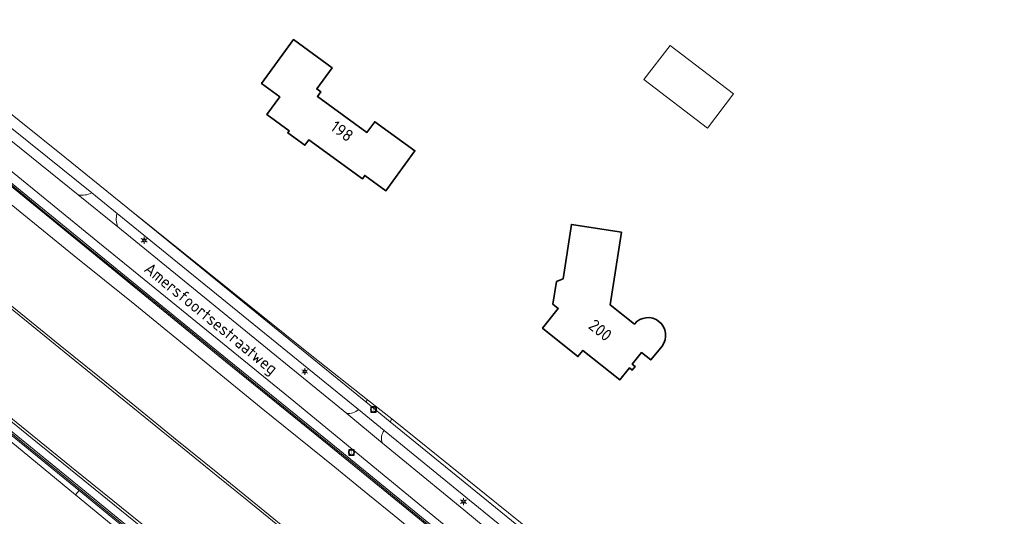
# Model space of a CAD drawing. Header units: metres. Extents: x 140853 to 145288, y 474558 to 480269.
# Tile 12 of 256: x 141622 to 141770, y 476196 to 476271. Entities that reach past the tile are written whole.
import ezdxf
from ezdxf.enums import TextEntityAlignment as Align

# ---------------------------------------------------------------- set-up
doc = ezdxf.new("R2010")
doc.units = ezdxf.units.M
doc.header["$MEASUREMENT"] = 0
for name, color, linetype, lineweight in [('B-WE-GR-GRAS_KRUIDENRIJK-G', 80, 'Continuous', 18), ('B-WE-GR-GROENVOORZIENING-G', 80, 'Continuous', 18), ('B-WE-IE-TERREINAFSCHEIDING_KUNSTMATIG_HEKWERK-G', 20, 'IE-TERREINAFSCHEIDING-KUNSTMATIG', 18), ('B-WE-IE-TERREINAFSCHEIDING_KUNSTMATIG_MUUR-G', 90, 'IE-TERREINAFSCHEIDING-KUNSTMATIG-DICHT', 18), ('B-WE-KL-ET_LS_OV_LICHTMAST-S', 190, 'Continuous', 18), ('B-WE-KW-KUNSTWERK_GELUIDSWERING_SCHERM-G', 170, 'Continuous', 18), ('B-WE-OG-BEBOUWING-G', 7, 'Continuous', 35), ('B-WE-OG-BEBOUWING_BIJGEBOUW-G', 7, 'Continuous', 18), ('B-WE-OG-BEBOUWING_HUISNUMMER-T18', 10, 'Continuous', 18), ('B-WE-OG-BEBOUWING_STRAATNAAM-T18', 10, 'Continuous', 18), ('B-WE-OG-TERREIN_ERF-G', 7, 'Continuous', 18), ('B-WE-RI-GWA_RIOOLPUT-S', 30, 'Continuous', 18), ('B-WE-VH-VERHARDING_ASFALT-G', 252, 'Continuous', 18), ('B-WE-VH-VERHARDING_BETONSTRAATSTEEN-G', 252, 'Continuous', 18), ('B-WE-VH-VERHARDING_GESLOTEN-G', 7, 'Continuous', 18), ('B-WE-VH-VERHARDING_STRAATBAKSTEEN-G', 252, 'Continuous', 18), ('B-WE-VH-VERHARDING_TEGEL-G', 252, 'Continuous', 18)]:
    doc.layers.add(name, color=color, linetype=linetype, lineweight=lineweight)
doc.styles.add('NLCS-ISO', font='txt')
doc.linetypes.add('IE-TERREINAFSCHEIDING-KUNSTMATIG', pattern='A,4,[82,NLCS.shx,S=0.75,R=90,X=0,Y=0],4,-2', length=10)
doc.linetypes.add('IE-TERREINAFSCHEIDING-KUNSTMATIG-DICHT', pattern='A,8,-1,[82,NLCS.shx,S=0.75,R=90,X=0,Y=0],-1', length=10)

# ---------------------------------------------------------------- blocks, each defined once
blk = doc.blocks.new('B-SIE-WEG_LICHTMAST-SO')
at = {"ltscale": 0.1}
for p, q in [((-1.1, 0.63), (-2.19, 1.27)), ((0, 1.27), (0, 2.53)), ((1.1, 0.63), (2.19, 1.27)), ((-1.1, -0.63), (-2.19, -1.27)), ((0, -1.27), (0, -2.53)), ((1.1, -0.63), (2.19, -1.27))]:
    blk.add_line(p, q, dxfattribs=at)
at = {"flags": 128}
for points in [[(-1.16, 0.5), (1.16, 0.5)], [(-1.16, -0.5), (1.16, -0.5)]]:
    blk.add_lwpolyline(points, dxfattribs=at)
at = {"ltscale": 0.1}
blk.add_circle((0, 0), 1.27, dxfattribs=at)
at = {"style": 'NLCS-ISO'}
blk.add_attdef('TYPE', text='', height=1.8, dxfattribs=at).set_placement((0, 2.53), align=Align.BOTTOM_CENTER)
blk = doc.blocks.new('SRI-PUT_INSPECTIE-SO')
at = {"lineweight": -3, "flags": 128}
blk.add_lwpolyline([(-2, -2), (2, -2), (2, 2), (-2, 2)], close=True, dxfattribs=at)
at = {"lineweight": -3, "ltscale": 1.5}
blk.add_circle((0, 0), 2, dxfattribs=at)
at = {"ltscale": 0.1, "style": 'NLCS-ISO'}
blk.add_text('I', height=2.5, dxfattribs=at).set_placement((0, -0.01), align=Align.MIDDLE_CENTER)

msp = doc.modelspace()

# ---------------------------------------------------------------- linework, layer by layer
at = {"layer": 'B-WE-GR-GRAS_KRUIDENRIJK-G', "ltscale": 0.2, "flags": 128}
msp.add_lwpolyline([(141529.336, 476281.26), (141566.14, 476251.56), (141568.066, 476250), (141574.271, 476244.975), (141608.509, 476217.247), (141618.76, 476208.945), (141630.521, 476199.268), (141631.082, 476199.913), (141619.65, 476209.233), (141619.044, 476209.756), (141611.207, 476216.037), (141595.658, 476228.611), (141579.904, 476241.338), (141564.287, 476253.987), (141553.735, 476262.524), (141537.474, 476275.783)], dxfattribs=at)
for points in [[(141623.908, 476250), (141630.913, 476244.351), (141630.913, 476244.351, 0.1636984), (141632.972, 476244.648), (141632.972, 476244.648), (141626.31, 476250), (141607.135, 476265.404), (141606.288, 476264.209), (141623.908, 476250)], [(141671.288, 476211.495, 0.1838554), (141673.06, 476212.075), (141673.06, 476212.075), (141636.767, 476241.564), (141636.767, 476241.564, 0.1655195), (141636.876, 476239.528), (141636.876, 476239.528), (141671.288, 476211.495)], [(141709.774, 476185.149), (141678.061, 476210.676), (141677.8, 476210.24), (141708.932, 476184.946), (141708.932, 476184.946, 0.043694), (141709.774, 476185.149)], [(141676.662, 476207.042), (141688.863, 476197.024), (141702.879, 476185.462), (141704.027, 476186.854), (141689.729, 476198.478), (141676.914, 476208.939), (141676.914, 476208.939, 0.2983529), (141676.662, 476207.042)]]:
    msp.add_lwpolyline(points, format="xyb", close=True, dxfattribs=at)
msp.add_lwpolyline([(141676.258, 476163.144), (141660.748, 476175.692), (141645.258, 476188.306), (141631.082, 476199.913), (141630.521, 476199.268), (141660.04, 476174.981), (141678.08, 476160.085), (141689.042, 476150.975), (141697.448, 476143.843), (141736.598, 476109.972), (141743.889, 476103.665), (141745.205, 476105.223), (141737.558, 476111.681), (141726.095, 476121.417), (141722.349, 476124.599), (141707.08, 476137.579), (141691.739, 476150.435), (141677.831, 476161.853), (141676.258, 476163.144)], close=True, dxfattribs=at)
at = {"layer": 'B-WE-GR-GROENVOORZIENING-G', "ltscale": 0.2, "flags": 128}
for points in [[(141588.864, 476272.27), (141600.054, 476263.252), (141608.398, 476256.334), (141623.914, 476243.65), (141637.902, 476232.233), (141653.353, 476219.63), (141668.886, 476207.021), (141684.411, 476194.358), (141697.803, 476183.399), (141699.83, 476181.74), (141715.383, 476169.059), (141720.809, 476164.595), (141730.752, 476156.388), (141746.135, 476143.565), (141761.38, 476130.69), (141772.867, 476120.959)], [(141776.563, 476120.249), (141758.141, 476135.719), (141739.036, 476151.631), (141734.428, 476155.469), (141721.886, 476165.839), (141721.032, 476166.373), (141719.257, 476167.367), (141662.772, 476213.825), (141633.901, 476237.311), (141618.266, 476250), (141601.473, 476263.485), (141599.48, 476265.155), (141589.588, 476273.45)], [(141620.3, 476243.36), (141630.33, 476235.21), (141639.44, 476227.88), (141649.59, 476219.57), (141658.45, 476212.35), (141669.52, 476203.41), (141674.45, 476199.36), (141678.42, 476196.16), (141683.25, 476192.19), (141687.57, 476188.74), (141692.59, 476184.67), (141696.234, 476181.707), (141696.234, 476181.707), (141697.53, 476183.106), (141684.14, 476194.064), (141668.615, 476206.727), (141653.082, 476219.336), (141637.631, 476231.939), (141623.643, 476243.356), (141608.127, 476256.04)], [(141619.945, 476209.573), (141631.377, 476200.253), (141645.553, 476188.646), (141661.043, 476176.032), (141676.553, 476163.484), (141678.138, 476162.183), (141679.018, 476163.133), (141675.984, 476165.605), (141672.325, 476168.58), (141667.598, 476172.405), (141662.644, 476176.458), (141658.667, 476179.671), (141642.98, 476192.37), (141628.738, 476203.915), (141623.754, 476207.96), (141601.77, 476225.8)]]:
    msp.add_lwpolyline(points, dxfattribs=at)
msp.add_lwpolyline([(141638.381, 476242.368), (141674.146, 476213.252), (141674.39, 476213.529), (141666.028, 476220.153), (141638.381, 476242.368)], close=True, dxfattribs=at)
at = {"layer": 'B-WE-IE-TERREINAFSCHEIDING_KUNSTMATIG_HEKWERK-G', "ltscale": 0.2, "flags": 128}
for points in [[(141674.39, 476213.529), (141666.028, 476220.153), (141638.381, 476242.368)], [(141709.774, 476185.149), (141678.061, 476210.676)]]:
    msp.add_lwpolyline(points, dxfattribs=at)
at = {"layer": 'B-WE-IE-TERREINAFSCHEIDING_KUNSTMATIG_MUUR-G', "ltscale": 0.2, "flags": 128}
for points in [[(141529.459, 476321.248), (141517.936, 476331.039), (141510.384, 476337.575), (141499.045, 476347.369), (141487.736, 476357.262), (141475.452, 476368.363), (141465.601, 476377.742), (141455.053, 476388.021), (141447.876, 476395.12), (141440.852, 476402.236), (141430.391, 476413.014), (141427, 476416.614), (141426.732, 476416.317), (141430.12, 476412.72), (141440.581, 476401.942), (141447.605, 476394.826), (141454.782, 476387.727), (141465.33, 476377.448), (141475.181, 476368.069), (141487.465, 476356.968), (141498.774, 476347.075), (141510.113, 476337.281), (141517.665, 476330.745), (141529.188, 476320.954), (141529.918, 476320.297), (141545.346, 476307.337), (141556.941, 476297.77), (141568.552, 476288.3), (141587.968, 476272.509), (141588.593, 476271.976), (141599.783, 476262.958), (141608.127, 476256.04), (141623.643, 476243.356), (141637.631, 476231.939), (141653.082, 476219.336), (141668.615, 476206.727), (141684.14, 476194.064), (141697.53, 476183.106), (141697.802, 476183.399), (141684.411, 476194.358), (141668.886, 476207.021), (141653.353, 476219.63), (141637.902, 476232.233), (141623.914, 476243.65), (141608.398, 476256.334), (141600.054, 476263.252), (141588.864, 476272.27), (141588.239, 476272.803), (141568.823, 476288.594), (141557.212, 476298.064), (141545.617, 476307.631), (141530.189, 476320.591), (141529.459, 476321.248)], [(141553.735, 476262.524), (141564.287, 476253.987), (141579.904, 476241.338), (141595.658, 476228.611), (141611.207, 476216.037), (141619.044, 476209.756), (141619.65, 476209.233), (141631.082, 476199.913), (141645.258, 476188.306), (141660.748, 476175.692), (141676.258, 476163.144), (141677.831, 476161.853), (141678.138, 476162.183), (141676.553, 476163.484), (141661.043, 476176.032), (141645.553, 476188.646), (141631.377, 476200.253), (141619.945, 476209.573), (141619.337, 476210.098), (141611.489, 476216.388), (141595.941, 476228.961), (141580.187, 476241.688), (141564.57, 476254.337), (141554.019, 476262.873), (141538.531, 476275.496), (141537.755, 476276.135), (141522.164, 476288.645), (141506.398, 476301.401), (141486.957, 476317.146), (141471.611, 476329.546), (141452.038, 476345.52), (141436.803, 476358.433), (141429.522, 476364.963), (141422.165, 476371.708), (141407.533, 476385.701), (141403.07, 476390.154), (141402.768, 476389.82), (141406.488, 476386.108), (141407.219, 476385.379), (141421.857, 476371.379), (141429.219, 476364.632), (141436.506, 476358.095), (141451.75, 476345.174), (141471.327, 476329.197), (141486.674, 476316.796), (141506.115, 476301.051), (141521.882, 476288.295), (141537.474, 476275.783), (141553.735, 476262.524)]]:
    msp.add_lwpolyline(points, close=True, dxfattribs=at)
at = {"layer": 'B-WE-KW-KUNSTWERK_GELUIDSWERING_SCHERM-G', "ltscale": 0.2, "flags": 128}
for points in [[(141317.178, 476487.845), (141332.979, 476468.497), (141349.027, 476449.387), (141362.059, 476434.212), (141376.352, 476417.915), (141393.331, 476399.586), (141411.122, 476381.959), (141422.013, 476371.582), (141429.375, 476364.743), (141440.517, 476354.816), (141459.791, 476338.92), (141479.163, 476323.195), (141494.712, 476310.589), (141514.15, 476294.861), (141533.7, 476279.052), (141550.387, 476265.574), (141560.791, 476257.117), (141580.207, 476241.405), (141599.607, 476225.748), (141615.112, 476213.182), (141619.029, 476210), (141622.865, 476206.867), (141627.678, 476202.963)], [(141772.693, 476120.74), (141761.288, 476130.47), (141745.996, 476143.374), (141730.65, 476156.177), (141719.066, 476165.729), (141711.298, 476172.106), (141703.559, 476178.399), (141688.108, 476191.037), (141672.582, 476203.712), (141657.079, 476216.302), (141641.537, 476228.954), (141627.628, 476240.316), (141612.124, 476253), (141604.416, 476259.297), (141600.544, 476262.469), (141596.68, 476265.635)], [(141627.678, 476202.963), (141649.177, 476185.421), (141668.666, 476169.632), (141688.002, 476153.815), (141707.195, 476137.802), (141726.153, 476121.672), (141745.217, 476105.463), (141765.13, 476088.288), (141783.972, 476071.891), (141802.255, 476055.948), (141821.14, 476039.436), (141839.937, 476023.107), (141858.76, 476006.681), (141877.544, 475990.223), (141896.362, 475973.732), (141915.19, 475957.323), (141934.035, 475940.859), (141949.103, 475927.64), (141964.144, 475914.454), (141982.915, 475897.994), (141986.679, 475894.668), (141993.646, 475887.515), (142006.734, 475872.381)]]:
    msp.add_lwpolyline(points, dxfattribs=at)
at = {"layer": 'B-WE-OG-BEBOUWING-G', "ltscale": 0.2, "flags": 128}
msp.add_lwpolyline([(141661.244, 476259.074), (141659.28, 476256.407), (141662.611, 476253.956), (141662.416, 476253.691), (141664.983, 476251.802), (141665.576, 476252.607), (141673.633, 476246.776), (141673.991, 476247.271), (141677.178, 476244.963), (141681.532, 476250.975), (141675.491, 476255.35), (141674.313, 476253.747), (141666.89, 476259.137), (141667.388, 476259.821), (141666.782, 476260.262), (141669.093, 476263.441), (141663.27, 476267.675), (141658.483, 476261.092), (141661.244, 476259.074)], close=True, dxfattribs=at)
msp.add_lwpolyline([(141714.518, 476224.941), (141710.869, 476227.84), (141712.569, 476238.738), (141705.07, 476239.908), (141703.797, 476231.747), (141702.832, 476231.341), (141702.282, 476227.911), (141703.088, 476227.27), (141700.723, 476224.296), (141706.038, 476220.049), (141706.787, 476220.987), (141712.323, 476216.553), (141713.767, 476218.356), (141714.196, 476218.012), (141714.628, 476218.551), (141714.198, 476218.895), (141715.605, 476220.651), (141716.994, 476219.538), (141718.676, 476221.637), (141718.676, 476221.637, 0.9831208), (141714.518, 476224.941)], format="xyb", close=True, dxfattribs=at)
at = {"layer": 'B-WE-OG-BEBOUWING_BIJGEBOUW-G', "ltscale": 0.2, "flags": 128}
msp.add_lwpolyline([(141719.891, 476266.821), (141715.962, 476261.686), (141725.508, 476254.383), (141729.437, 476259.518), (141719.891, 476266.821)], close=True, dxfattribs=at)
at = {"layer": 'B-WE-OG-TERREIN_ERF-G', "ltscale": 0.2, "flags": 128}
for points in [[(141605.085, 476272.862), (141608.253, 476266.568), (141628.92, 476250), (141638.381, 476242.368), (141666.028, 476220.153), (141674.39, 476213.529), (141678.061, 476210.676), (141709.774, 476185.149), (141714.224, 476181.435), (141739.528, 476160.313), (141754.739, 476147.193), (141762.017, 476140.873), (141780.444, 476124.613)], [(141700.723, 476224.296), (141703.088, 476227.27), (141702.282, 476227.911), (141702.832, 476231.341), (141703.797, 476231.747), (141705.07, 476239.908), (141712.569, 476238.738), (141710.869, 476227.84), (141714.518, 476224.941)], [(141718.676, 476221.637), (141716.994, 476219.538), (141715.605, 476220.651), (141714.198, 476218.895), (141714.628, 476218.551), (141714.196, 476218.012), (141713.767, 476218.356), (141712.323, 476216.553), (141706.787, 476220.987), (141706.038, 476220.049), (141700.723, 476224.296)]]:
    msp.add_lwpolyline(points, dxfattribs=at)
msp.add_lwpolyline([(141666.89, 476259.137), (141674.313, 476253.747), (141675.491, 476255.35), (141681.532, 476250.975), (141677.178, 476244.963), (141673.991, 476247.271), (141673.633, 476246.776), (141665.576, 476252.607), (141664.983, 476251.802), (141662.416, 476253.691), (141662.611, 476253.956), (141659.28, 476256.407), (141661.244, 476259.074), (141658.483, 476261.092), (141663.27, 476267.675), (141669.093, 476263.441), (141666.782, 476260.262), (141667.388, 476259.821), (141666.89, 476259.137)], close=True, dxfattribs=at)
msp.add_lwpolyline([(141714.518, 476224.941, -0.9831208), (141718.676, 476221.637)], format="xyb", dxfattribs=at)
at = {"layer": 'B-WE-VH-VERHARDING_ASFALT-G', "ltscale": 0.2, "flags": 128}
msp.add_lwpolyline([(141706.009, 476182.88), (141702.879, 476185.462), (141688.863, 476197.024), (141676.662, 476207.042), (141671.288, 476211.495), (141636.876, 476239.528), (141630.913, 476244.351), (141623.908, 476250), (141606.288, 476264.209), (141603.761, 476266.225), (141603.756, 476266.229), (141601.473, 476263.485), (141618.266, 476250), (141633.901, 476237.311), (141662.772, 476213.825), (141719.257, 476167.367), (141721.032, 476166.373), (141721.886, 476165.839), (141734.428, 476155.469), (141739.036, 476151.631), (141741.009, 476153.918), (141730.589, 476162.586), (141713.955, 476176.321), (141706.009, 476182.88)], close=True, dxfattribs=at)
at = {"layer": 'B-WE-VH-VERHARDING_BETONSTRAATSTEEN-G', "ltscale": 0.2, "flags": 128}
msp.add_lwpolyline([(141674.146, 476213.252), (141677.8, 476210.24), (141678.061, 476210.676), (141674.39, 476213.529), (141674.146, 476213.252)], close=True, dxfattribs=at)
at = {"layer": 'B-WE-VH-VERHARDING_GESLOTEN-G', "ltscale": 0.2, "flags": 128}
for points in [[(141534.122, 476280.665), (141552.361, 476265.879), (141566.498, 476254.419), (141581.041, 476242.621), (141601.77, 476225.8), (141623.754, 476207.96), (141628.738, 476203.915), (141642.98, 476192.37), (141658.667, 476179.671), (141662.644, 476176.458), (141667.598, 476172.405), (141672.325, 476168.58), (141675.984, 476165.605), (141679.018, 476163.133), (141679.296, 476163.432), (141679.296, 476163.432), (141677.923, 476164.553), (141666.639, 476173.68), (141658.902, 476180.016), (141629.927, 476203.453), (141581.276, 476242.965), (141567.313, 476254.25), (141552.508, 476266.189), (141534.32, 476280.932)], [(141581.276, 476242.965), (141629.927, 476203.453), (141658.902, 476180.016)], [(141683.25, 476192.19), (141678.42, 476196.16), (141674.45, 476199.36), (141669.52, 476203.41), (141658.45, 476212.35), (141649.59, 476219.57), (141639.44, 476227.88), (141630.33, 476235.21), (141620.3, 476243.36)], [(141620.713, 476227.359), (141628, 476221.435), (141633.876, 476216.659), (141639.142, 476212.392), (141645.27, 476207.434), (141651.663, 476202.25), (141656.31, 476198.482), (141662.041, 476193.826)], [(141662.041, 476193.826), (141656.31, 476198.482), (141651.663, 476202.25), (141645.27, 476207.434), (141639.142, 476212.392), (141633.876, 476216.659), (141628, 476221.435), (141620.713, 476227.359)], [(141662.25, 476194.11), (141656.51, 476198.79), (141651.89, 476202.52), (141645.48, 476207.69), (141639.44, 476212.63), (141634.13, 476216.96), (141628.21, 476221.7), (141620.93, 476227.62)], [(141620.93, 476227.62), (141628.21, 476221.7), (141634.13, 476216.96), (141639.44, 476212.63), (141645.48, 476207.69), (141651.89, 476202.52), (141656.51, 476198.79), (141662.25, 476194.11)], [(141660.04, 476174.981), (141630.521, 476199.268), (141630.521, 476199.268), (141618.76, 476208.945)]]:
    msp.add_lwpolyline(points, dxfattribs=at)
at = {"layer": 'B-WE-VH-VERHARDING_STRAATBAKSTEEN-G', "ltscale": 0.2, "flags": 128}
for points in [[(141636.876, 476239.528, -0.1655195), (141636.767, 476241.564), (141636.767, 476241.564), (141632.972, 476244.648), (141632.972, 476244.648, -0.1636984), (141630.913, 476244.351), (141630.913, 476244.351), (141636.876, 476239.528)], [(141673.06, 476212.075, -0.1838554), (141671.288, 476211.495), (141671.288, 476211.495), (141676.662, 476207.042), (141676.662, 476207.042, -0.2983529), (141676.914, 476208.939), (141676.914, 476208.939), (141673.06, 476212.075)]]:
    msp.add_lwpolyline(points, format="xyb", close=True, dxfattribs=at)
at = {"layer": 'B-WE-VH-VERHARDING_TEGEL-G', "ltscale": 0.2, "flags": 128}
msp.add_lwpolyline([(141607.135, 476265.404), (141626.31, 476250), (141632.972, 476244.648), (141636.767, 476241.564), (141673.06, 476212.075), (141676.914, 476208.939), (141689.729, 476198.478), (141704.027, 476186.854), (141704.027, 476186.854), (141708.146, 476183.506), (141713.567, 476179.004), (141728.107, 476166.725), (141741.964, 476155.025), (141743.012, 476156.24), (141713.991, 476180.739), (141708.932, 476184.946), (141677.8, 476210.24), (141674.146, 476213.252), (141638.381, 476242.368), (141628.92, 476250), (141608.253, 476266.568)], dxfattribs=at)

# ---------------------------------------------------------------- block references
at = {"layer": 'B-WE-KL-ET_LS_OV_LICHTMAST-S', "xscale": 0.2, "yscale": 0.2, "zscale": 0.2}
for p in [(141640.851, 476237.519), (141664.978, 476217.809), (141688.837, 476198.246)]:
    msp.add_blockref('B-SIE-WEG_LICHTMAST-SO', p, dxfattribs=at)
at = {"layer": 'B-WE-RI-GWA_RIOOLPUT-S', "xscale": 0.2, "yscale": 0.2, "zscale": 0.2}
for p in [(141675.329, 476212.119), (141671.993, 476205.654)]:
    msp.add_blockref('SRI-PUT_INSPECTIE-SO', p, dxfattribs=at)

# ---------------------------------------------------------------- texts
at = {"layer": 'B-WE-OG-BEBOUWING_HUISNUMMER-T18', "style": 'NLCS-ISO'}
for s, rotation, p in [('198', 324.1, (141670.577, 476253.925)), ('200', 321.3, (141709.4, 476224.019))]:
    msp.add_text(s, height=1.8, rotation=rotation, dxfattribs=at).set_placement(p, align=Align.MIDDLE_CENTER)
at = {"layer": 'B-WE-OG-BEBOUWING_STRAATNAAM-T18', "style": 'NLCS-ISO'}
msp.add_text('Amersfoortsestraatweg', height=1.8, rotation=320.8, dxfattribs=at).set_placement((141650.901, 476225.782), align=Align.MIDDLE_CENTER)

doc.saveas('drawing.dxf')
